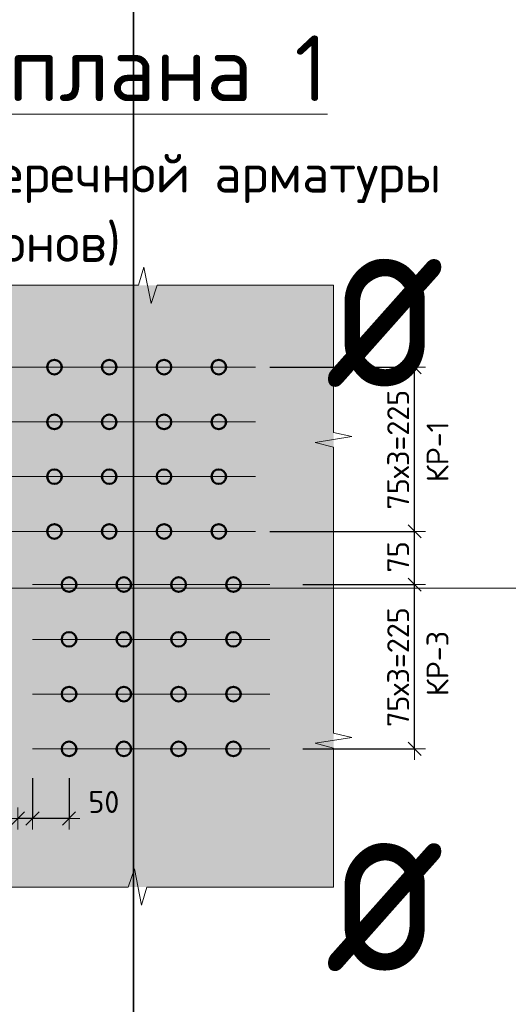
# Model space of a CAD drawing. Header units: metres. Extents: x -38 to 107, y -15 to 21.
# Tile 134 of 167: x 75.264 to 75.933, y 3.902 to 5.25. Entities that reach past the tile are written whole.
import ezdxf

# ---------------------------------------------------------------- set-up
doc = ezdxf.new("R2010")
doc.units = ezdxf.units.M
doc.header["$PDMODE"] = 65
doc.layers.add('XR$3$_3705', color=7, linetype='Continuous')
doc.layers.add('XR$5$_3705', color=7, linetype='Continuous')
for name, color, linetype, lineweight in [('XR$3$ВК__отв в полу 1-2 эт', 220, 'Continuous', 25), ('XR$3$Размерная линия (1)', 7, 'Continuous', 13), ('XR$3$Текст_ общее_1', 7, 'Continuous', 13), ('XR$4$Текст_ примечание', 7, 'Continuous', 13), ('XR$5$ВК__отв в полу 1-2 эт', 220, 'Continuous', 25), ('XR$5$Размерная линия (1)', 7, 'Continuous', 13), ('XR$5$Текст_ общее_1', 7, 'Continuous', 13)]:
    doc.layers.add(name, color=color, linetype=linetype, lineweight=lineweight)
doc.styles.add('ISOCPEUR', font='txt')
doc.dimstyles.new('DIMSTYLE_23', dxfattribs={"dimtxt": 0.03, "dimasz": 0.03, "dimexe": 0, "dimexo": 0, "dimgap": 0.015, "dimtad": 2, "dimdec": 0, "dimlfac": 1000, "dimrnd": 5, "dimzin": 12, "dimdsep": 46, "dimtxsty": 'ISOCPEUR', "dimblk1": 'ALL_ML_STRICH', "dimblk2": 'ALL_ML_STRICH', "dimsah": 1, "dimcen": 0, "dimclrd": 7, "dimclre": 256, "dimclrt": 7, "dimadec": 0, "dimazin": 0, "dimtfac": 1, "dimtdec": 0, "dimtix": 1, "dimtmove": 2, "dimatfit": 3, "dimfxl": 0, "dimtvp": 1.2, "dimtzin": 0, "dimlwd": 0, "dimlwe": -3, "dimarcsym": 0})
doc.dimstyles.new('DIMSTYLE_24', dxfattribs={"dimtxt": 0.03, "dimasz": 0.03, "dimexe": 0, "dimexo": 0, "dimgap": 0.015, "dimtad": 2, "dimdec": 0, "dimlfac": 1000, "dimrnd": 5, "dimzin": 12, "dimdsep": 46, "dimtxsty": 'ISOCPEUR', "dimblk1": 'ALL_ML_STRICH', "dimblk2": 'ALL_ML_STRICH', "dimsah": 1, "dimcen": 0, "dimclrd": 7, "dimclre": 256, "dimclrt": 7, "dimadec": 0, "dimazin": 0, "dimtfac": 1, "dimtdec": 0, "dimtix": 1, "dimtmove": 2, "dimatfit": 3, "dimfxl": 0, "dimtzin": 0, "dimlwd": 0, "dimlwe": -3, "dimarcsym": 0})

# ---------------------------------------------------------------- blocks, each defined once
blk = doc.blocks.new('ЭЛЕМЕНТ_УЗОРА_7')
at = {"color": 7, "linetype": 'Continuous', "lineweight": 13, "transparency": 33554687}
for p, q in [((74.6496, 4.8864), (74.6496, 4.8864)), ((74.6496, 4.8864), (74.6496, 4.8864)), ((75.6936, 4.8864), (75.6936, 4.8864)), ((75.6936, 4.8864), (75.6936, 4.8864)), ((74.6496, 4.0624), (74.6496, 4.0624)), ((75.6936, 4.0624), (75.6936, 4.0624))]:
    blk.add_line(p, q, dxfattribs=at)
for points in [[(74.6496, 4.8864), (74.9048, 4.8864), (74.9121, 4.9114), (74.9221, 4.8614), (74.9304, 4.8864), (75.1716, 4.8864)], [(75.1716, 4.8864), (75.4268, 4.8864), (75.4341, 4.9114), (75.4441, 4.8614), (75.4524, 4.8864), (75.6936, 4.8864)], [(74.6496, 4.4744), (74.6496, 4.6759), (74.6246, 4.6816), (74.6746, 4.6895), (74.6496, 4.6961), (74.6496, 4.8864)], [(75.6936, 4.8864), (75.6936, 4.6849), (75.7186, 4.6792), (75.6686, 4.6713), (75.6936, 4.6648), (75.6936, 4.4744)], [(74.6496, 4.0624), (74.6496, 4.2639), (74.6246, 4.2696), (74.6746, 4.2775), (74.6496, 4.2841), (74.6496, 4.4744)], [(75.6936, 4.4744), (75.6936, 4.2729), (75.7186, 4.2672), (75.6686, 4.2593), (75.6936, 4.2528), (75.6936, 4.0624)], [(75.1716, 4.0624), (74.9163, 4.0624), (74.909, 4.0374), (74.8991, 4.0874), (74.8907, 4.0624), (74.6496, 4.0624), (74.6496, 4.0624)], [(75.6936, 4.0624), (75.6936, 4.0624), (75.4383, 4.0624), (75.431, 4.0374), (75.4211, 4.0874), (75.4127, 4.0624), (75.1716, 4.0624)]]:
    blk.add_lwpolyline(points, dxfattribs=at)
blk = doc.blocks.new('ALL_ML_STRICH')
at = {"color": 0, "linetype": 'ByBlock', "lineweight": -2}
for p, q in [((0, -0.5), (0, 0.5)), ((-1, 0), (0.5, 0)), ((-0.3, -0.3), (0.3, 0.3))]:
    blk.add_line(p, q, dxfattribs=at)
blk = doc.blocks.new('*D169')
at = {"layer": 'DEFPOINTS', "color": 7, "linetype": 'Continuous', "lineweight": 13, "transparency": 33554687}
for p in [(75.6316, 4.4766), (75.6316, 4.2516), (75.8046, 4.2516)]:
    blk.add_point(p, dxfattribs=at)
at = {"layer": 'XR$3$Размерная линия (1)', "color": 9, "linetype": 'Continuous', "lineweight": -2, "true_color": 0xc7c7c7, "transparency": 33554687}
for p, q in [((75.6516, 4.4766), (75.8046, 4.4766)), ((75.6516, 4.2516), (75.8046, 4.2516))]:
    blk.add_line(p, q, dxfattribs=at)
at = {"layer": 'XR$3$Размерная линия (1)', "color": 7, "linetype": 'Continuous', "lineweight": -2, "transparency": 33554687}
blk.add_line((75.8046, 4.2516), (75.8046, 4.4766), dxfattribs=at)
at = {"layer": 'XR$3$Размерная линия (1)', "color": 7, "linetype": 'Continuous', "lineweight": 13, "transparency": 33554687, "xscale": 0.03, "yscale": 0.03, "zscale": 0.03}
for p, rotation in [((75.8046, 4.4766), 90), ((75.8046, 4.2516), 270)]:
    blk.add_blockref('ALL_ML_STRICH', p, dxfattribs=dict(at, rotation=rotation))
at = {"layer": 'XR$3$Размерная линия (1)', "color": 7, "linetype": 'Continuous', "lineweight": 13, "transparency": 33554687, "insert": (75.7671, 4.2816), "char_height": 0.03, "width": 0.0015, "attachment_point": 1, "rotation": 90, "line_spacing_factor": 0.60241, "style": 'ISOCPEUR'}
blk.add_mtext('75х3=225', dxfattribs=at)
blk = doc.blocks.new('*D170')
at = {"layer": 'DEFPOINTS', "color": 7, "linetype": 'Continuous', "lineweight": 13, "transparency": 33554687}
for p in [(75.5866, 4.5494), (75.6316, 4.4766), (75.8046, 4.4766)]:
    blk.add_point(p, dxfattribs=at)
at = {"layer": 'XR$3$Размерная линия (1)', "color": 9, "linetype": 'Continuous', "lineweight": -2, "true_color": 0xc7c7c7, "transparency": 33554687}
for p, q in [((75.6066, 4.5494), (75.8046, 4.5494)), ((75.6516, 4.4766), (75.8046, 4.4766))]:
    blk.add_line(p, q, dxfattribs=at)
at = {"layer": 'XR$3$Размерная линия (1)', "color": 7, "linetype": 'Continuous', "lineweight": -2, "transparency": 33554687}
blk.add_line((75.8046, 4.4766), (75.8046, 4.5494), dxfattribs=at)
at = {"layer": 'XR$3$Размерная линия (1)', "color": 7, "linetype": 'Continuous', "lineweight": 13, "transparency": 33554687, "xscale": 0.03, "yscale": 0.03, "zscale": 0.03}
for p, rotation in [((75.8046, 4.5494), 90), ((75.8046, 4.4766), 270)]:
    blk.add_blockref('ALL_ML_STRICH', p, dxfattribs=dict(at, rotation=rotation))
at = {"layer": 'XR$3$Размерная линия (1)', "color": 7, "linetype": 'Continuous', "lineweight": 13, "transparency": 33554687, "insert": (75.7821, 4.5145), "char_height": 0.03, "width": 0.06, "attachment_point": 5, "rotation": 90, "style": 'ISOCPEUR'}
blk.add_mtext('\\A1;{75}', dxfattribs=at)
blk = doc.blocks.new('*D171')
at = {"layer": 'DEFPOINTS', "color": 7, "linetype": 'Continuous', "lineweight": 13, "transparency": 33554687}
for p in [(75.5866, 4.7744), (75.5866, 4.5494), (75.8046, 4.5494)]:
    blk.add_point(p, dxfattribs=at)
at = {"layer": 'XR$3$Размерная линия (1)', "color": 9, "linetype": 'Continuous', "lineweight": -2, "true_color": 0xc7c7c7, "transparency": 33554687}
for p, q in [((75.6066, 4.7744), (75.8046, 4.7744)), ((75.6066, 4.5494), (75.8046, 4.5494))]:
    blk.add_line(p, q, dxfattribs=at)
at = {"layer": 'XR$3$Размерная линия (1)', "color": 7, "linetype": 'Continuous', "lineweight": -2, "transparency": 33554687}
blk.add_line((75.8046, 4.5494), (75.8046, 4.7744), dxfattribs=at)
at = {"layer": 'XR$3$Размерная линия (1)', "color": 7, "linetype": 'Continuous', "lineweight": 13, "transparency": 33554687, "xscale": 0.03, "yscale": 0.03, "zscale": 0.03}
for p, rotation in [((75.8046, 4.7744), 90), ((75.8046, 4.5494), 270)]:
    blk.add_blockref('ALL_ML_STRICH', p, dxfattribs=dict(at, rotation=rotation))
at = {"layer": 'XR$3$Размерная линия (1)', "color": 7, "linetype": 'Continuous', "lineweight": 13, "transparency": 33554687, "insert": (75.7671, 4.5794), "char_height": 0.03, "width": 0.0015, "attachment_point": 1, "rotation": 90, "line_spacing_factor": 0.60241, "style": 'ISOCPEUR'}
blk.add_mtext('75х3=225', dxfattribs=at)
blk = doc.blocks.new('*D222')
at = {"layer": 'DEFPOINTS', "color": 7, "linetype": 'Continuous', "lineweight": 13, "transparency": 33554687}
for p in [(75.2816, 4.2316), (75.3316, 4.2316), (75.3316, 4.1563)]:
    blk.add_point(p, dxfattribs=at)
at = {"layer": 'XR$3$Размерная линия (1)', "color": 9, "linetype": 'Continuous', "lineweight": -2, "true_color": 0xc7c7c7, "transparency": 33554687}
for p, q in [((75.2816, 4.2116), (75.2816, 4.1563)), ((75.3316, 4.2116), (75.3316, 4.1563))]:
    blk.add_line(p, q, dxfattribs=at)
at = {"layer": 'XR$3$Размерная линия (1)', "color": 7, "linetype": 'Continuous', "lineweight": -2, "transparency": 33554687}
blk.add_line((75.3316, 4.1563), (75.2816, 4.1563), dxfattribs=at)
at = {"layer": 'XR$3$Размерная линия (1)', "color": 7, "linetype": 'Continuous', "lineweight": 13, "transparency": 33554687, "xscale": 0.03, "yscale": 0.03, "zscale": 0.03}
for p, rotation in [((75.2816, 4.1563), 180), ((75.3316, 4.1563), 360)]:
    blk.add_blockref('ALL_ML_STRICH', p, dxfattribs=dict(at, rotation=rotation))
at = {"layer": 'XR$3$Размерная линия (1)', "color": 7, "linetype": 'Continuous', "lineweight": 13, "transparency": 33554687, "insert": (75.3793, 4.1789), "char_height": 0.03, "width": 0.06, "attachment_point": 5, "style": 'ISOCPEUR'}
blk.add_mtext('\\A1;{50}', dxfattribs=at)
blk = doc.blocks.new('*D223')
at = {"layer": 'DEFPOINTS', "color": 7, "linetype": 'Continuous', "lineweight": 13, "transparency": 33554687}
for p in [(75.2816, 4.2316), (75.2616, 4.166), (75.2816, 4.1563)]:
    blk.add_point(p, dxfattribs=at)
at = {"layer": 'XR$3$Размерная линия (1)', "color": 9, "linetype": 'Continuous', "lineweight": -2, "true_color": 0xc7c7c7, "transparency": 33554687}
for p, q in [((75.2816, 4.2116), (75.2816, 4.1563)), ((75.2616, 4.1563), (75.2616, 4.1563))]:
    blk.add_line(p, q, dxfattribs=at)
at = {"layer": 'XR$3$Размерная линия (1)', "color": 7, "linetype": 'Continuous', "lineweight": -2, "transparency": 33554687}
blk.add_line((75.2816, 4.1563), (75.2616, 4.1563), dxfattribs=at)
at = {"layer": 'XR$3$Размерная линия (1)', "color": 7, "linetype": 'Continuous', "lineweight": 13, "transparency": 33554687, "xscale": 0.03, "yscale": 0.03, "zscale": 0.03}
for p, rotation in [((75.2616, 4.1563), 180), ((75.2816, 4.1563), 360)]:
    blk.add_blockref('ALL_ML_STRICH', p, dxfattribs=dict(at, rotation=rotation))
at = {"layer": 'XR$3$Размерная линия (1)', "color": 7, "linetype": 'Continuous', "lineweight": 13, "transparency": 33554687, "insert": (75.2185, 4.1788), "char_height": 0.03, "width": 0.06, "attachment_point": 5, "style": 'ISOCPEUR'}
blk.add_mtext('\\A1;{20}', dxfattribs=at)
blk = doc.blocks.new('ЭЛЕМЕНТ_УЗОРА_26')
at = {"color": 7, "linetype": 'Continuous', "lineweight": 13, "transparency": 33554687}
for p, q in [((74.6496, 4.8864), (74.6496, 4.8864)), ((74.6496, 4.8864), (74.6496, 4.8864)), ((75.6936, 4.8864), (75.6936, 4.8864)), ((75.6936, 4.8864), (75.6936, 4.8864)), ((74.6496, 4.0624), (74.6496, 4.0624)), ((75.6936, 4.0624), (75.6936, 4.0624))]:
    blk.add_line(p, q, dxfattribs=at)
for points in [[(74.6496, 4.8864), (74.9048, 4.8864), (74.9121, 4.9114), (74.9221, 4.8614), (74.9304, 4.8864), (75.1716, 4.8864)], [(75.1716, 4.8864), (75.4268, 4.8864), (75.4341, 4.9114), (75.4441, 4.8614), (75.4524, 4.8864), (75.6936, 4.8864)], [(74.6496, 4.4744), (74.6496, 4.6759), (74.6246, 4.6816), (74.6746, 4.6895), (74.6496, 4.6961), (74.6496, 4.8864)], [(75.6936, 4.8864), (75.6936, 4.6849), (75.7186, 4.6792), (75.6686, 4.6713), (75.6936, 4.6648), (75.6936, 4.4744)], [(74.6496, 4.0624), (74.6496, 4.2639), (74.6246, 4.2696), (74.6746, 4.2775), (74.6496, 4.2841), (74.6496, 4.4744)], [(75.6936, 4.4744), (75.6936, 4.2729), (75.7186, 4.2672), (75.6686, 4.2593), (75.6936, 4.2528), (75.6936, 4.0624)], [(75.1716, 4.0624), (74.9163, 4.0624), (74.909, 4.0374), (74.8991, 4.0874), (74.8907, 4.0624), (74.6496, 4.0624), (74.6496, 4.0624)], [(75.6936, 4.0624), (75.6936, 4.0624), (75.4383, 4.0624), (75.431, 4.0374), (75.4211, 4.0874), (75.4127, 4.0624), (75.1716, 4.0624)]]:
    blk.add_lwpolyline(points, dxfattribs=at)
blk = doc.blocks.new('*D972')
at = {"layer": 'DEFPOINTS', "color": 7, "linetype": 'Continuous', "lineweight": 13, "transparency": 33554687}
for p in [(75.6316, 4.4766), (75.6316, 4.2516), (75.8046, 4.2516)]:
    blk.add_point(p, dxfattribs=at)
at = {"layer": 'XR$5$Размерная линия (1)', "color": 9, "linetype": 'Continuous', "lineweight": -2, "true_color": 0xc7c7c7, "transparency": 33554687}
for p, q in [((75.6516, 4.4766), (75.8046, 4.4766)), ((75.6516, 4.2516), (75.8046, 4.2516))]:
    blk.add_line(p, q, dxfattribs=at)
at = {"layer": 'XR$5$Размерная линия (1)', "color": 7, "linetype": 'Continuous', "lineweight": -2, "transparency": 33554687}
blk.add_line((75.8046, 4.2516), (75.8046, 4.4766), dxfattribs=at)
at = {"layer": 'XR$5$Размерная линия (1)', "color": 7, "linetype": 'Continuous', "lineweight": 13, "transparency": 33554687, "xscale": 0.03, "yscale": 0.03, "zscale": 0.03}
for p, rotation in [((75.8046, 4.4766), 90), ((75.8046, 4.2516), 270)]:
    blk.add_blockref('ALL_ML_STRICH', p, dxfattribs=dict(at, rotation=rotation))
at = {"layer": 'XR$5$Размерная линия (1)', "color": 7, "linetype": 'Continuous', "lineweight": 13, "transparency": 33554687, "insert": (75.7671, 4.2816), "char_height": 0.03, "width": 0.0015, "attachment_point": 1, "rotation": 90, "line_spacing_factor": 0.60241, "style": 'ISOCPEUR'}
blk.add_mtext('75х3=225', dxfattribs=at)
blk = doc.blocks.new('*D973')
at = {"layer": 'DEFPOINTS', "color": 7, "linetype": 'Continuous', "lineweight": 13, "transparency": 33554687}
for p in [(75.5866, 4.5494), (75.6316, 4.4766), (75.8046, 4.4766)]:
    blk.add_point(p, dxfattribs=at)
at = {"layer": 'XR$5$Размерная линия (1)', "color": 9, "linetype": 'Continuous', "lineweight": -2, "true_color": 0xc7c7c7, "transparency": 33554687}
for p, q in [((75.6066, 4.5494), (75.8046, 4.5494)), ((75.6516, 4.4766), (75.8046, 4.4766))]:
    blk.add_line(p, q, dxfattribs=at)
at = {"layer": 'XR$5$Размерная линия (1)', "color": 7, "linetype": 'Continuous', "lineweight": -2, "transparency": 33554687}
blk.add_line((75.8046, 4.4766), (75.8046, 4.5494), dxfattribs=at)
at = {"layer": 'XR$5$Размерная линия (1)', "color": 7, "linetype": 'Continuous', "lineweight": 13, "transparency": 33554687, "xscale": 0.03, "yscale": 0.03, "zscale": 0.03}
for p, rotation in [((75.8046, 4.5494), 90), ((75.8046, 4.4766), 270)]:
    blk.add_blockref('ALL_ML_STRICH', p, dxfattribs=dict(at, rotation=rotation))
at = {"layer": 'XR$5$Размерная линия (1)', "color": 7, "linetype": 'Continuous', "lineweight": 13, "transparency": 33554687, "insert": (75.7821, 4.5145), "char_height": 0.03, "width": 0.06, "attachment_point": 5, "rotation": 90, "style": 'ISOCPEUR'}
blk.add_mtext('\\A1;{75}', dxfattribs=at)
blk = doc.blocks.new('*D974')
at = {"layer": 'DEFPOINTS', "color": 7, "linetype": 'Continuous', "lineweight": 13, "transparency": 33554687}
for p in [(75.5866, 4.7744), (75.5866, 4.5494), (75.8046, 4.5494)]:
    blk.add_point(p, dxfattribs=at)
at = {"layer": 'XR$5$Размерная линия (1)', "color": 9, "linetype": 'Continuous', "lineweight": -2, "true_color": 0xc7c7c7, "transparency": 33554687}
for p, q in [((75.6066, 4.7744), (75.8046, 4.7744)), ((75.6066, 4.5494), (75.8046, 4.5494))]:
    blk.add_line(p, q, dxfattribs=at)
at = {"layer": 'XR$5$Размерная линия (1)', "color": 7, "linetype": 'Continuous', "lineweight": -2, "transparency": 33554687}
blk.add_line((75.8046, 4.5494), (75.8046, 4.7744), dxfattribs=at)
at = {"layer": 'XR$5$Размерная линия (1)', "color": 7, "linetype": 'Continuous', "lineweight": 13, "transparency": 33554687, "xscale": 0.03, "yscale": 0.03, "zscale": 0.03}
for p, rotation in [((75.8046, 4.7744), 90), ((75.8046, 4.5494), 270)]:
    blk.add_blockref('ALL_ML_STRICH', p, dxfattribs=dict(at, rotation=rotation))
at = {"layer": 'XR$5$Размерная линия (1)', "color": 7, "linetype": 'Continuous', "lineweight": 13, "transparency": 33554687, "insert": (75.7671, 4.5794), "char_height": 0.03, "width": 0.0015, "attachment_point": 1, "rotation": 90, "line_spacing_factor": 0.60241, "style": 'ISOCPEUR'}
blk.add_mtext('75х3=225', dxfattribs=at)
blk = doc.blocks.new('*D1003')
at = {"layer": 'DEFPOINTS', "color": 7, "linetype": 'Continuous', "lineweight": 13, "transparency": 33554687}
for p in [(75.2816, 4.2316), (75.3316, 4.2316), (75.3316, 4.1563)]:
    blk.add_point(p, dxfattribs=at)
at = {"layer": 'XR$5$Размерная линия (1)', "color": 9, "linetype": 'Continuous', "lineweight": -2, "true_color": 0xc7c7c7, "transparency": 33554687}
for p, q in [((75.2816, 4.2116), (75.2816, 4.1563)), ((75.3316, 4.2116), (75.3316, 4.1563))]:
    blk.add_line(p, q, dxfattribs=at)
at = {"layer": 'XR$5$Размерная линия (1)', "color": 7, "linetype": 'Continuous', "lineweight": -2, "transparency": 33554687}
blk.add_line((75.3316, 4.1563), (75.2816, 4.1563), dxfattribs=at)
at = {"layer": 'XR$5$Размерная линия (1)', "color": 7, "linetype": 'Continuous', "lineweight": 13, "transparency": 33554687, "xscale": 0.03, "yscale": 0.03, "zscale": 0.03}
for p, rotation in [((75.2816, 4.1563), 180), ((75.3316, 4.1563), 360)]:
    blk.add_blockref('ALL_ML_STRICH', p, dxfattribs=dict(at, rotation=rotation))
at = {"layer": 'XR$5$Размерная линия (1)', "color": 7, "linetype": 'Continuous', "lineweight": 13, "transparency": 33554687, "insert": (75.3793, 4.1789), "char_height": 0.03, "width": 0.06, "attachment_point": 5, "style": 'ISOCPEUR'}
blk.add_mtext('\\A1;{50}', dxfattribs=at)
blk = doc.blocks.new('*D1004')
at = {"layer": 'DEFPOINTS', "color": 7, "linetype": 'Continuous', "lineweight": 13, "transparency": 33554687}
for p in [(75.2816, 4.2316), (75.2616, 4.166), (75.2816, 4.1563)]:
    blk.add_point(p, dxfattribs=at)
at = {"layer": 'XR$5$Размерная линия (1)', "color": 9, "linetype": 'Continuous', "lineweight": -2, "true_color": 0xc7c7c7, "transparency": 33554687}
for p, q in [((75.2816, 4.2116), (75.2816, 4.1563)), ((75.2616, 4.1563), (75.2616, 4.1563))]:
    blk.add_line(p, q, dxfattribs=at)
at = {"layer": 'XR$5$Размерная линия (1)', "color": 7, "linetype": 'Continuous', "lineweight": -2, "transparency": 33554687}
blk.add_line((75.2816, 4.1563), (75.2616, 4.1563), dxfattribs=at)
at = {"layer": 'XR$5$Размерная линия (1)', "color": 7, "linetype": 'Continuous', "lineweight": 13, "transparency": 33554687, "xscale": 0.03, "yscale": 0.03, "zscale": 0.03}
for p, rotation in [((75.2616, 4.1563), 180), ((75.2816, 4.1563), 360)]:
    blk.add_blockref('ALL_ML_STRICH', p, dxfattribs=dict(at, rotation=rotation))
at = {"layer": 'XR$5$Размерная линия (1)', "color": 7, "linetype": 'Continuous', "lineweight": 13, "transparency": 33554687, "insert": (75.2185, 4.1788), "char_height": 0.03, "width": 0.06, "attachment_point": 5, "style": 'ISOCPEUR'}
blk.add_mtext('\\A1;{20}', dxfattribs=at)

msp = doc.modelspace()

# ---------------------------------------------------------------- hatches: boundary and pattern name
at = {"linetype": 'Continuous', "lineweight": 13, "true_color": 0xf0eae8, "transparency": 33554687}
msp.add_hatch(color=7, dxfattribs=at).paths.add_polyline_path([(74.6496, 4.8864), (74.6496, 4.0624), (75.6936, 4.0624), (75.6936, 4.8864)])
msp.add_hatch(color=7, dxfattribs=at).paths.add_polyline_path([(74.6496, 4.8864), (74.6496, 4.0624), (75.6936, 4.0624), (75.6936, 4.8864)])

# ---------------------------------------------------------------- linework, layer by layer
at = {"layer": 'XR$3$_3705', "color": 7, "linetype": 'Continuous', "lineweight": 50, "transparency": 33554687}
for centre in [(75.3116, 4.7744), (75.3866, 4.7744), (75.4616, 4.7744), (75.5366, 4.7744), (75.3116, 4.6994), (75.3866, 4.6994), (75.4616, 4.6994), (75.5366, 4.6994), (75.3116, 4.6244), (75.3866, 4.6244), (75.4616, 4.6244), (75.5366, 4.6244), (75.3116, 4.5494), (75.3866, 4.5494), (75.4616, 4.5494), (75.5366, 4.5494), (75.3316, 4.4766), (75.4066, 4.4766), (75.4816, 4.4766), (75.5566, 4.4766), (75.3316, 4.4016), (75.4066, 4.4016), (75.4816, 4.4016), (75.5566, 4.4016), (75.3316, 4.3266), (75.4066, 4.3266), (75.4816, 4.3266), (75.5566, 4.3266), (75.3316, 4.2516), (75.4066, 4.2516), (75.4816, 4.2516), (75.5566, 4.2516)]:
    msp.add_circle(centre, 0.01, dxfattribs=at)
at = {"layer": 'XR$3$ВК__отв в полу 1-2 эт', "color": 7, "linetype": 'Continuous', "lineweight": 13, "transparency": 33554687}
for p, q in [((75.5866, 4.7744), (74.7366, 4.7744)), ((75.5866, 4.6994), (74.7366, 4.6994)), ((75.5866, 4.6244), (74.7366, 4.6244)), ((75.5866, 4.5494), (74.7366, 4.5494)), ((75.6066, 4.4766), (75.2816, 4.4766)), ((75.6066, 4.4016), (75.2816, 4.4016)), ((75.6066, 4.3266), (75.2816, 4.3266)), ((75.6066, 4.2516), (75.2816, 4.2516))]:
    msp.add_line(p, q, dxfattribs=at)
at = {"layer": 'XR$4$Текст_ примечание', "color": 7, "linetype": 'Continuous', "lineweight": 35, "transparency": 33554687}
for p, q in [((75.4198, 5.2717), (75.4198, 4.4717)), ((75.4198, 4.4717), (75.4198, 3.6717))]:
    msp.add_line(p, q, dxfattribs=at)
at = {"layer": 'XR$4$Текст_ примечание', "color": 7, "linetype": 'Continuous', "lineweight": 13, "transparency": 33554687}
msp.add_line((86.4198, 4.4717), (67.9198, 4.4717), dxfattribs=at)
at = {"layer": 'XR$5$_3705', "color": 7, "linetype": 'Continuous', "lineweight": 50, "transparency": 33554687}
for centre in [(75.3116, 4.7744), (75.3866, 4.7744), (75.4616, 4.7744), (75.5366, 4.7744), (75.3116, 4.6994), (75.3866, 4.6994), (75.4616, 4.6994), (75.5366, 4.6994), (75.3116, 4.6244), (75.3866, 4.6244), (75.4616, 4.6244), (75.5366, 4.6244), (75.3116, 4.5494), (75.3866, 4.5494), (75.4616, 4.5494), (75.5366, 4.5494), (75.3316, 4.4766), (75.4066, 4.4766), (75.4816, 4.4766), (75.5566, 4.4766), (75.3316, 4.4016), (75.4066, 4.4016), (75.4816, 4.4016), (75.5566, 4.4016), (75.3316, 4.3266), (75.4066, 4.3266), (75.4816, 4.3266), (75.5566, 4.3266), (75.3316, 4.2516), (75.4066, 4.2516), (75.4816, 4.2516), (75.5566, 4.2516)]:
    msp.add_circle(centre, 0.01, dxfattribs=at)
at = {"layer": 'XR$5$ВК__отв в полу 1-2 эт', "color": 7, "linetype": 'Continuous', "lineweight": 13, "transparency": 33554687}
for p, q in [((75.5866, 4.7744), (74.7366, 4.7744)), ((75.5866, 4.6994), (74.7366, 4.6994)), ((75.5866, 4.6244), (74.7366, 4.6244)), ((75.5866, 4.5494), (74.7366, 4.5494)), ((75.6066, 4.4766), (75.2816, 4.4766)), ((75.6066, 4.4016), (75.2816, 4.4016)), ((75.6066, 4.3266), (75.2816, 4.3266)), ((75.6066, 4.2516), (75.2816, 4.2516))]:
    msp.add_line(p, q, dxfattribs=at)

# ---------------------------------------------------------------- block references
at = {"color": 7, "linetype": 'Continuous', "lineweight": 13, "transparency": 33554687}
for name in ['ЭЛЕМЕНТ_УЗОРА_7', 'ЭЛЕМЕНТ_УЗОРА_26']:
    msp.add_blockref(name, (0, 0), dxfattribs=at)

# ---------------------------------------------------------------- texts
at = {"layer": 'XR$3$Текст_ общее_1', "color": 7, "linetype": 'Continuous', "lineweight": 13, "transparency": 33554687, "insert": (75.1817, 5.2286), "char_height": 0.09, "width": 2.301075, "attachment_point": 2, "line_spacing_factor": 1.084337}
msp.add_mtext('\\A1;{\\L\\fISOCPEUR|i0|b0;\\H0.090000;\\W1.000000;\\C7;  Деталь плана 1\\l}\\P{\\fISOCPEUR|i0|b0;\\H0.052500;\\W1.000000;\\C7;(схема раскладки поперечной арматуры}\\P{\\fISOCPEUR|i0|b0;\\H0.052500;\\W1.000000;\\C7;для пилонов)}\\P', dxfattribs=at)
at = {"layer": 'XR$3$Текст_ общее_1', "color": 7, "linetype": 'Continuous', "lineweight": 13, "transparency": 33554687, "char_height": 0.03, "attachment_point": 5, "rotation": 90, "style": 'ISOCPEUR'}
for s, insert, width in [('\\A1;{\\fISOCPEUR|i0|b0;\\H0.030000;\\W1.000000;\\C7;КР-1}\\P', (75.836, 4.6585), 0.097125), ('\\A1;{\\fISOCPEUR|i0|b0;\\H0.030000;\\W1.000000;\\C7;КР-3}\\P', (75.836, 4.3685), 0.104063)]:
    msp.add_mtext(s, dxfattribs=dict(at, insert=insert, width=width))
at = {"layer": 'XR$4$Текст_ примечание', "color": 7, "linetype": 'Continuous', "lineweight": 35, "transparency": 33554687, "char_height": 0.25, "width": 0.327205, "attachment_point": 7, "style": 'ISOCPEUR'}
for insert in [(75.6817, 4.7467), (75.6817, 3.9467)]:
    msp.add_mtext('\\W0.82;ø', dxfattribs=dict(at, insert=insert))
at = {"layer": 'XR$5$Текст_ общее_1', "color": 7, "linetype": 'Continuous', "lineweight": 13, "transparency": 33554687, "insert": (75.1817, 5.2286), "char_height": 0.09, "width": 2.301075, "attachment_point": 2, "line_spacing_factor": 1.084337}
msp.add_mtext('\\A1;{\\L\\fISOCPEUR|i0|b0;\\H0.090000;\\W1.000000;\\C7;  Деталь плана 1\\l}\\P{\\fISOCPEUR|i0|b0;\\H0.052500;\\W1.000000;\\C7;(схема раскладки поперечной арматуры}\\P{\\fISOCPEUR|i0|b0;\\H0.052500;\\W1.000000;\\C7;для пилонов)}\\P', dxfattribs=at)
at = {"layer": 'XR$5$Текст_ общее_1', "color": 7, "linetype": 'Continuous', "lineweight": 13, "transparency": 33554687, "char_height": 0.03, "attachment_point": 5, "rotation": 90, "style": 'ISOCPEUR'}
for s, insert, width in [('\\A1;{\\fISOCPEUR|i0|b0;\\H0.030000;\\W1.000000;\\C7;КР-1}\\P', (75.836, 4.6585), 0.097125), ('\\A1;{\\fISOCPEUR|i0|b0;\\H0.030000;\\W1.000000;\\C7;КР-3}\\P', (75.836, 4.3685), 0.104063)]:
    msp.add_mtext(s, dxfattribs=dict(at, insert=insert, width=width))

# ---------------------------------------------------------------- dimensions: what is measured, and where the dimension line sits
at = {"layer": 'XR$3$Размерная линия (1)', "color": 7, "linetype": 'Continuous', "lineweight": 13, "transparency": 33554687}
for base, p1, p2, picture, middle in [((75.8046, 4.7744), (75.6066, 4.5494), (75.6066, 4.7744), '*D171', (75.7896, 4.6619)), ((75.8046, 4.4766), (75.6516, 4.2516), (75.6516, 4.4766), '*D169', (75.7896, 4.3641))]:
    dim = msp.add_linear_dim(base=base, p1=p1, p2=p2, angle=90, text='75х3=225', dimstyle='DIMSTYLE_24', override={"dimpost": '<>', "dimclrd": 7, "dimclre": 9, "dimclrt": 7, "dimlwd": 0, "dimlwe": 65533}, dxfattribs=at)
    dim.commit()
    dim.dimension.update_dxf_attribs({"geometry": picture, "text_midpoint": middle, "dimtype": 160})
for base, p1, p2, angle, dimstyle, picture, middle in [((75.8046, 4.5494), (75.6516, 4.4766), (75.6066, 4.5494), 90, 'DIMSTYLE_24', '*D170', (75.7821, 4.5145)), ((75.2616, 4.1563), (75.2816, 4.2116), (75.2616, 4.1563), 180, 'DIMSTYLE_23', '*D223', (75.2185, 4.1788)), ((75.2816, 4.1563), (75.3316, 4.2116), (75.2816, 4.2116), 180, 'DIMSTYLE_23', '*D222', (75.3793, 4.1789))]:
    dim = msp.add_linear_dim(base=base, p1=p1, p2=p2, angle=angle, dimstyle=dimstyle, override={"dimpost": '<>', "dimclrd": 7, "dimclre": 9, "dimclrt": 7, "dimlwd": 0, "dimlwe": 65533}, dxfattribs=at)
    dim.commit()
    dim.dimension.update_dxf_attribs({"geometry": picture, "text_midpoint": middle, "dimtype": 160})
at = {"layer": 'XR$5$Размерная линия (1)', "color": 7, "linetype": 'Continuous', "lineweight": 13, "transparency": 33554687}
for base, p1, p2, picture, middle in [((75.8046, 4.7744), (75.6066, 4.5494), (75.6066, 4.7744), '*D974', (75.7896, 4.6619)), ((75.8046, 4.4766), (75.6516, 4.2516), (75.6516, 4.4766), '*D972', (75.7896, 4.3641))]:
    dim = msp.add_linear_dim(base=base, p1=p1, p2=p2, angle=90, text='75х3=225', dimstyle='DIMSTYLE_24', override={"dimpost": '<>', "dimclrd": 7, "dimclre": 9, "dimclrt": 7, "dimlwd": 0, "dimlwe": 65533}, dxfattribs=at)
    dim.commit()
    dim.dimension.update_dxf_attribs({"geometry": picture, "text_midpoint": middle, "dimtype": 160})
for base, p1, p2, angle, dimstyle, picture, middle in [((75.8046, 4.5494), (75.6516, 4.4766), (75.6066, 4.5494), 90, 'DIMSTYLE_24', '*D973', (75.7821, 4.5145)), ((75.2616, 4.1563), (75.2816, 4.2116), (75.2616, 4.1563), 180, 'DIMSTYLE_23', '*D1004', (75.2185, 4.1788)), ((75.2816, 4.1563), (75.3316, 4.2116), (75.2816, 4.2116), 180, 'DIMSTYLE_23', '*D1003', (75.3793, 4.1789))]:
    dim = msp.add_linear_dim(base=base, p1=p1, p2=p2, angle=angle, dimstyle=dimstyle, override={"dimpost": '<>', "dimclrd": 7, "dimclre": 9, "dimclrt": 7, "dimlwd": 0, "dimlwe": 65533}, dxfattribs=at)
    dim.commit()
    dim.dimension.update_dxf_attribs({"geometry": picture, "text_midpoint": middle, "dimtype": 160})

doc.saveas('drawing.dxf')
